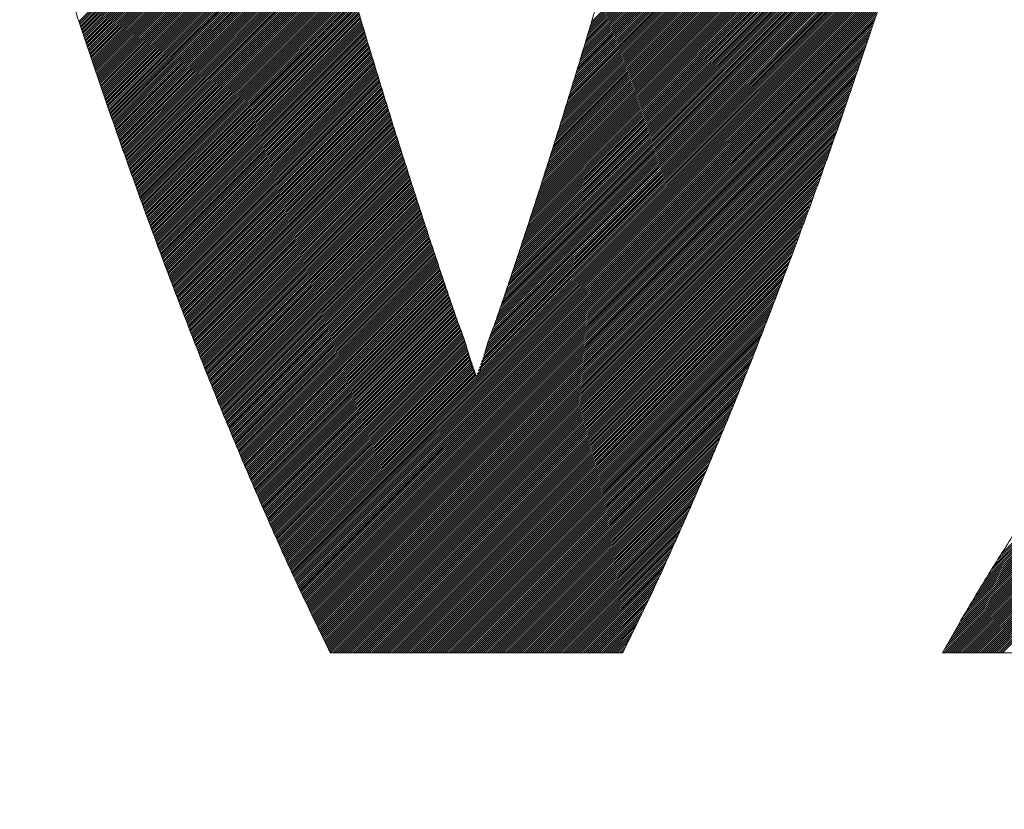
# Model space of a CAD drawing. Header units: millimetres. Extents: x 0 to 1076, y 0 to 742.
# Tile 54 of 124: x 145 to 149.31, y 484.41 to 487.87. Entities that reach past the tile are written whole.
import ezdxf

# ---------------------------------------------------------------- set-up
doc = ezdxf.new("R2010")
doc.units = ezdxf.units.MM
doc.header["$LTSCALE"] = 0.454724
doc.layers.add('NoLayerName_001', color=7, linetype='Continuous')
doc.layers.add('NoLayerName_002', color=7, linetype='Continuous')

# ---------------------------------------------------------------- blocks, each defined once
blk = doc.blocks.new('JZB_0009')
at = {"layer": 'NoLayerName_002', "color": 7, "linetype": 'Continuous', "lineweight": 25}
for p, q in [((15.2446, 4.5267), (13.4959, 2.7781)), ((15.2477, 4.5387), (13.4997, 2.7907)), ((15.2506, 4.5505), (13.5034, 2.8033)), ((15.2352, 4.4907), (13.4848, 2.7402)), ((15.2384, 4.5027), (13.4885, 2.7528)), ((15.2415, 4.5147), (13.4922, 2.7654)), ((15.2228, 4.4426), (13.4692, 2.689)), ((15.2259, 4.4546), (13.4731, 2.7018)), ((15.229, 4.4666), (13.477, 2.7146)), ((15.2321, 4.4786), (13.481, 2.7275)), ((15.2135, 4.4066), (13.4574, 2.6505)), ((15.2166, 4.4186), (13.4613, 2.6633)), ((15.2197, 4.4306), (13.4653, 2.6761)), ((15.2011, 4.3585), (13.4417, 2.5991)), ((15.2042, 4.3705), (13.4457, 2.612)), ((15.2073, 4.3825), (13.4496, 2.6248)), ((15.2104, 4.3946), (13.4535, 2.6376)), ((15.1887, 4.3105), (13.426, 2.5478)), ((15.1918, 4.3225), (13.43, 2.5606)), ((15.1949, 4.3345), (13.4339, 2.5735)), ((15.198, 4.3465), (13.4378, 2.5863)), ((15.1794, 4.2744), (13.4143, 2.5093)), ((15.1825, 4.2864), (13.4182, 2.5221)), ((15.1856, 4.2985), (13.4221, 2.535)), ((15.1667, 4.2261), (13.3986, 2.458)), ((15.1701, 4.2384), (13.4025, 2.4708)), ((15.1732, 4.2504), (13.4064, 2.4836)), ((15.1763, 4.2624), (13.4103, 2.4965)), ((15.1562, 4.1889), (13.3868, 2.4195)), ((15.1597, 4.2013), (13.3907, 2.4323)), ((15.1632, 4.2137), (13.3946, 2.4451)), ((15.1421, 4.1392), (13.3708, 2.3679)), ((15.1456, 4.1516), (13.375, 2.381)), ((15.1491, 4.164), (13.3789, 2.3938)), ((15.1526, 4.1764), (13.3829, 2.4067)), ((15.1316, 4.102), (13.3584, 2.3288)), ((15.1351, 4.1144), (13.3626, 2.3418)), ((15.1386, 4.1268), (13.3667, 2.3549)), ((15.1176, 4.0523), (13.3418, 2.2766)), ((15.1211, 4.0647), (13.346, 2.2896)), ((15.1246, 4.0771), (13.3501, 2.3027)), ((15.1281, 4.0896), (13.3543, 2.3157)), ((12.4957, 4.0406), (11.2611, 2.806)), ((12.5047, 4.0406), (11.2634, 2.7993)), ((12.5136, 4.0406), (11.2656, 2.7927)), ((12.5225, 4.0406), (11.2678, 2.786)), ((12.5314, 4.0406), (11.2701, 2.7793)), ((12.5403, 4.0406), (11.2723, 2.7727)), ((12.5492, 4.0406), (11.2746, 2.766)), ((12.5581, 4.0406), (11.2768, 2.7594)), ((12.567, 4.0406), (11.2791, 2.7527)), ((12.5759, 4.0406), (11.2813, 2.746)), ((12.5848, 4.0406), (11.2836, 2.7394)), ((12.5937, 4.0406), (11.2858, 2.7327)), ((12.6026, 4.0406), (11.2881, 2.7261)), ((12.6116, 4.0406), (11.2903, 2.7194)), ((12.6205, 4.0406), (11.2926, 2.7127)), ((12.6294, 4.0406), (11.2948, 2.7061)), ((12.6383, 4.0406), (11.2971, 2.6994)), ((12.6472, 4.0406), (11.2993, 2.6928)), ((12.6561, 4.0406), (11.3016, 2.6861)), ((12.665, 4.0406), (11.3038, 2.6794)), ((12.6739, 4.0406), (11.3061, 2.6728)), ((12.6828, 4.0406), (11.3083, 2.6661)), ((12.6917, 4.0406), (11.3106, 2.6595)), ((12.7006, 4.0406), (11.3128, 2.6528)), ((12.7095, 4.0406), (11.3151, 2.6461)), ((12.7185, 4.0406), (11.3173, 2.6395)), ((12.7274, 4.0406), (11.3196, 2.6328)), ((12.7363, 4.0406), (11.3218, 2.6262)), ((12.7452, 4.0406), (11.3241, 2.6195)), ((12.7541, 4.0406), (11.3263, 2.6128)), ((12.763, 4.0406), (11.3285, 2.6062)), ((12.7719, 4.0406), (11.3308, 2.5995)), ((12.7808, 4.0406), (11.333, 2.5929)), ((12.7897, 4.0406), (11.3353, 2.5862)), ((12.7986, 4.0406), (11.3375, 2.5795)), ((12.8075, 4.0406), (11.3398, 2.5729)), ((12.8164, 4.0406), (11.342, 2.5662)), ((12.8254, 4.0406), (11.3443, 2.5596)), ((12.8343, 4.0406), (11.3465, 2.5529)), ((12.8432, 4.0406), (11.3488, 2.5462)), ((12.8521, 4.0406), (11.351, 2.5396)), ((12.861, 4.0406), (11.3533, 2.5329)), ((12.8699, 4.0406), (11.3555, 2.5262)), ((12.8788, 4.0406), (11.3578, 2.5196)), ((12.8877, 4.0406), (11.36, 2.5129)), ((12.8966, 4.0406), (11.3623, 2.5063)), ((12.9055, 4.0406), (11.3645, 2.4996)), ((12.9144, 4.0406), (11.3668, 2.4929)), ((12.9233, 4.0406), (11.369, 2.4863)), ((12.9323, 4.0406), (11.3713, 2.4796)), ((12.9412, 4.0406), (11.3735, 2.473)), ((12.9501, 4.0406), (11.3758, 2.4663)), ((12.959, 4.0406), (11.378, 2.4596)), ((12.9679, 4.0406), (11.3803, 2.453)), ((12.9768, 4.0406), (11.3825, 2.4463)), ((12.9857, 4.0406), (11.3848, 2.4397)), ((12.9946, 4.0406), (11.387, 2.433)), ((13.0035, 4.0406), (11.3892, 2.4263)), ((13.0124, 4.0406), (11.3915, 2.4197)), ((13.0213, 4.0406), (11.3937, 2.413)), ((13.0302, 4.0406), (11.396, 2.4064)), ((13.0392, 4.0406), (11.3982, 2.3997)), ((13.0481, 4.0406), (11.4005, 2.393)), ((13.057, 4.0406), (11.4027, 2.3864)), ((13.0659, 4.0406), (11.405, 2.3797)), ((13.0748, 4.0406), (11.4072, 2.3731)), ((13.0837, 4.0406), (11.4095, 2.3664)), ((13.0926, 4.0406), (11.4117, 2.3597)), ((13.1015, 4.0406), (11.414, 2.3531)), ((13.1104, 4.0406), (11.4162, 2.3464)), ((13.1193, 4.0406), (11.4185, 2.3398)), ((13.1282, 4.0406), (11.4207, 2.3331)), ((13.1372, 4.0406), (11.423, 2.3264)), ((13.1461, 4.0406), (11.4252, 2.3198)), ((13.155, 4.0406), (11.4275, 2.3131)), ((13.1639, 4.0406), (11.4297, 2.3065)), ((13.1728, 4.0406), (11.4321, 2.2999)), ((13.1817, 4.0406), (11.4344, 2.2934)), ((13.1906, 4.0406), (11.4368, 2.2868)), ((13.1995, 4.0406), (11.4392, 2.2803)), ((13.2084, 4.0406), (11.4416, 2.2738)), ((13.2173, 4.0406), (11.444, 2.2673)), ((13.2262, 4.0406), (11.4463, 2.2607)), ((13.2351, 4.0406), (11.4487, 2.2542)), ((13.2441, 4.0406), (11.4511, 2.2477)), ((13.253, 4.0406), (11.4535, 2.2411)), ((13.2619, 4.0406), (11.4559, 2.2346)), ((13.2708, 4.0406), (11.4582, 2.2281)), ((13.2797, 4.0406), (11.4606, 2.2216)), ((13.2886, 4.0406), (11.463, 2.215)), ((13.2975, 4.0406), (11.4654, 2.2085)), ((13.3064, 4.0406), (11.4678, 2.202)), ((13.3153, 4.0406), (11.4701, 2.1954)), ((13.3242, 4.0406), (11.4725, 2.1889)), ((13.3331, 4.0406), (11.4749, 2.1824)), ((13.342, 4.0406), (11.4773, 2.1759)), ((13.351, 4.0406), (11.4797, 2.1693)), ((13.3599, 4.0406), (11.482, 2.1628)), ((13.3688, 4.0406), (11.4844, 2.1563)), ((15.1071, 4.0151), (13.3294, 2.2374)), ((15.1106, 4.0275), (13.3336, 2.2505)), ((15.1141, 4.0399), (13.3377, 2.2635)), ((15.0931, 3.9654), (13.3129, 2.1852)), ((15.0966, 3.9778), (13.317, 2.1983)), ((15.1001, 3.9903), (13.3211, 2.2113)), ((15.1036, 4.0027), (13.3253, 2.2244)), ((15.0826, 3.9282), (13.3004, 2.146)), ((15.0861, 3.9406), (13.3046, 2.1591)), ((15.0896, 3.953), (13.3087, 2.1721)), ((15.0686, 3.8786), (13.2839, 2.0938)), ((15.0721, 3.891), (13.288, 2.1069)), ((15.0756, 3.9034), (13.2921, 2.1199)), ((15.0791, 3.9158), (13.2963, 2.133)), ((15.0581, 3.8413), (13.2714, 2.0547)), ((15.0616, 3.8537), (13.2756, 2.0677)), ((15.0651, 3.8661), (13.2797, 2.0808)), ((15.0475, 3.8041), (13.2586, 2.0152)), ((15.051, 3.8165), (13.263, 2.0285)), ((15.0546, 3.8289), (13.2673, 2.0416)), ((15.0335, 3.7544), (13.2411, 1.962)), ((15.037, 3.7668), (13.2455, 1.9753)), ((15.0405, 3.7793), (13.2499, 1.9886)), ((15.044, 3.7917), (13.2542, 2.0019)), ((15.023, 3.7172), (13.2279, 1.9221)), ((15.0265, 3.7296), (13.2323, 1.9354)), ((15.03, 3.742), (13.2367, 1.9487)), ((15.009, 3.6675), (13.2104, 1.869)), ((15.0125, 3.68), (13.2148, 1.8823)), ((15.016, 3.6924), (13.2192, 1.8955)), ((15.0195, 3.7048), (13.2236, 1.9088)), ((14.9985, 3.6303), (13.1973, 1.8291)), ((15.002, 3.6427), (13.2016, 1.8424)), ((15.0055, 3.6551), (13.206, 1.8557)), ((14.9836, 3.5798), (13.1797, 1.7759)), ((14.9877, 3.5928), (13.1841, 1.7892)), ((14.9915, 3.6055), (13.1885, 1.8025)), ((14.995, 3.6179), (13.1929, 1.8158)), ((14.9716, 3.5411), (13.1666, 1.736)), ((14.9756, 3.554), (13.171, 1.7493)), ((14.9796, 3.5669), (13.1754, 1.7626)), ((14.9595, 3.5023), (13.1534, 1.6962)), ((14.9636, 3.5152), (13.1578, 1.7095)), ((14.9676, 3.5281), (13.1622, 1.7228)), ((14.9435, 3.4506), (13.1348, 1.6419)), ((14.9475, 3.4635), (13.1395, 1.6555)), ((14.9515, 3.4764), (13.1442, 1.6691)), ((14.9555, 3.4893), (13.1488, 1.6826)), ((14.9314, 3.4118), (13.1209, 1.6012)), ((14.9354, 3.4247), (13.1255, 1.6148)), ((14.9395, 3.4376), (13.1302, 1.6284)), ((14.9194, 3.373), (13.1069, 1.5605)), ((14.9234, 3.3859), (13.1116, 1.5741)), ((14.9274, 3.3989), (13.1162, 1.5877)), ((14.9033, 3.3213), (13.0883, 1.5063)), ((14.9073, 3.3342), (13.0929, 1.5199)), ((14.9113, 3.3472), (13.0976, 1.5334)), ((14.9153, 3.3601), (13.1022, 1.547)), ((14.8912, 3.2825), (13.0743, 1.4656)), ((14.8953, 3.2955), (13.079, 1.4792)), ((14.8993, 3.3084), (13.0836, 1.4927)), ((14.8792, 3.2438), (13.0603, 1.4249)), ((14.8832, 3.2567), (13.065, 1.4385)), ((14.8872, 3.2696), (13.0696, 1.452)), ((14.8631, 3.1921), (13.0417, 1.3706)), ((14.8671, 3.205), (13.0464, 1.3842)), ((14.8712, 3.2179), (13.051, 1.3978)), ((14.8752, 3.2308), (13.0557, 1.4113)), ((14.8511, 3.1533), (13.0273, 1.3295)), ((14.8551, 3.1662), (13.0321, 1.3432)), ((14.8591, 3.1791), (13.037, 1.357)), ((14.839, 3.1145), (13.0127, 1.2882)), ((14.843, 3.1274), (13.0176, 1.302)), ((14.847, 3.1403), (13.0224, 1.3157)), ((12.4157, 3.0787), (11.4868, 2.1497)), ((12.4177, 3.0718), (11.4892, 2.1432)), ((12.4197, 3.0648), (11.4916, 2.1367)), ((14.827, 3.0757), (12.1769, 0.4257)), ((14.8229, 3.0628), (12.1797, 0.4196)), ((14.831, 3.0886), (13.003, 1.2606)), ((14.835, 3.1016), (13.0079, 1.2744)), ((12.4217, 3.0579), (11.4939, 2.1301)), ((12.4237, 3.051), (11.4963, 2.1236)), ((12.4257, 3.0441), (11.4987, 2.1171)), ((12.4277, 3.0372), (11.5011, 2.1106)), ((12.4297, 3.0303), (11.5034, 2.104)), ((12.4318, 3.0234), (11.5058, 2.0975)), ((14.8189, 3.0499), (12.1825, 0.4135)), ((14.8149, 3.0369), (12.1853, 0.4074)), ((14.8109, 3.024), (12.1882, 0.4013)), ((12.4338, 3.0165), (11.5082, 2.091)), ((12.4358, 3.0097), (11.5106, 2.0844)), ((12.4378, 3.0028), (11.513, 2.0779)), ((12.4398, 2.9959), (11.5153, 2.0714)), ((12.4419, 2.989), (11.5177, 2.0649)), ((12.4439, 2.9821), (11.5201, 2.0583)), ((12.4459, 2.9752), (11.5225, 2.0518)), ((14.8069, 3.0111), (12.191, 0.3952)), ((14.8029, 2.9982), (12.1938, 0.3891)), ((14.7988, 2.9852), (12.1966, 0.383)), ((12.4479, 2.9683), (11.5249, 2.0453)), ((12.45, 2.9615), (11.5272, 2.0387)), ((12.452, 2.9546), (11.5296, 2.0322)), ((12.454, 2.9477), (11.532, 2.0257)), ((12.456, 2.9408), (11.5344, 2.0192)), ((12.4581, 2.9339), (11.5368, 2.0126)), ((14.7948, 2.9723), (12.1994, 0.3769)), ((14.7908, 2.9594), (12.2022, 0.3708)), ((14.7865, 2.9462), (12.205, 0.3647)), ((14.782, 2.9328), (12.2078, 0.3585)), ((12.4601, 2.927), (11.5391, 2.0061)), ((12.4621, 2.9201), (11.5415, 1.9996)), ((12.4641, 2.9133), (11.5439, 1.993)), ((12.4661, 2.9064), (11.5463, 1.9865)), ((12.4682, 2.8995), (11.5487, 1.98)), ((12.4702, 2.8926), (11.551, 1.9735)), ((14.7775, 2.9193), (12.2106, 0.3524)), ((14.7729, 2.9059), (12.2134, 0.3463)), ((14.7684, 2.8924), (12.2162, 0.3402)), ((12.4722, 2.8857), (11.5534, 1.9669)), ((12.4742, 2.8788), (11.5558, 1.9604)), ((12.4763, 2.8719), (11.5582, 1.9539)), ((12.4783, 2.8651), (11.5606, 1.9473)), ((12.4803, 2.8582), (11.5629, 1.9408)), ((12.4823, 2.8513), (11.5653, 1.9343)), ((12.4844, 2.8444), (11.5677, 1.9277)), ((14.7639, 2.879), (12.219, 0.3341)), ((14.7593, 2.8655), (12.2218, 0.328)), ((14.7548, 2.8521), (12.2246, 0.3219)), ((12.4864, 2.8376), (11.5701, 1.9212)), ((12.4885, 2.8307), (11.5725, 1.9147)), ((12.4906, 2.8239), (11.5748, 1.9082)), ((12.4926, 2.8171), (11.5772, 1.9016)), ((12.4947, 2.8102), (11.5796, 1.8951)), ((12.4968, 2.8034), (11.582, 1.8886)), ((14.7502, 2.8386), (12.2274, 0.3158)), ((14.7457, 2.8252), (12.2302, 0.3097)), ((14.7412, 2.8117), (12.233, 0.3036)), ((12.4988, 2.7965), (11.5843, 1.882)), ((12.5009, 2.7897), (11.5867, 1.8755)), ((12.503, 2.7829), (11.5891, 1.869)), ((12.505, 2.776), (11.5915, 1.8625)), ((12.5071, 2.7692), (11.5939, 1.8559)), ((12.5092, 2.7623), (11.5962, 1.8494)), ((14.7366, 2.7983), (12.2358, 0.2975)), ((14.7321, 2.7848), (12.2386, 0.2914)), ((14.7275, 2.7714), (12.2414, 0.2853)), ((17.5875, 2.7628), (15.2975, 0.4728)), ((12.5112, 2.7555), (11.5986, 1.8429)), ((12.5133, 2.7486), (11.601, 1.8363)), ((12.5154, 2.7418), (11.6034, 1.8298)), ((12.5174, 2.735), (11.6058, 1.8233)), ((12.5195, 2.7281), (11.6081, 1.8168)), ((12.5216, 2.7213), (11.6105, 1.8102)), ((14.723, 2.758), (12.2442, 0.2792)), ((14.7185, 2.7445), (12.2471, 0.2731)), ((14.7139, 2.7311), (12.25, 0.2671)), ((14.7094, 2.7176), (12.2529, 0.2611)), ((17.6219, 2.7171), (15.1698, 0.265)), ((17.6181, 2.7221), (15.1829, 0.287)), ((17.6142, 2.7272), (15.196, 0.309)), ((17.6104, 2.7323), (15.2091, 0.331)), ((17.6066, 2.7374), (15.2222, 0.353)), ((17.6028, 2.7425), (15.2361, 0.3759)), ((17.5989, 2.7476), (15.2515, 0.4001)), ((17.5951, 2.7527), (15.2668, 0.4243)), ((17.5913, 2.7577), (15.2822, 0.4486)), ((12.5236, 2.7144), (11.6129, 1.8037)), ((12.5257, 2.7076), (11.6153, 1.7972)), ((12.5278, 2.7007), (11.6177, 1.7906)), ((12.5298, 2.6939), (11.62, 1.7841)), ((12.5319, 2.6871), (11.6224, 1.7776)), ((12.534, 2.6802), (11.6248, 1.771)), ((12.536, 2.6734), (11.6272, 1.7645)), ((14.7048, 2.7042), (12.2558, 0.2551)), ((14.7003, 2.6907), (12.2587, 0.2491)), ((14.6958, 2.6773), (12.2616, 0.2431)), ((17.6525, 2.6764), (15.0698, 0.0937)), ((17.6487, 2.6815), (15.0813, 0.1141)), ((17.6448, 2.6865), (15.0928, 0.1345)), ((17.641, 2.6916), (15.1044, 0.155)), ((17.6372, 2.6967), (15.1175, 0.177)), ((17.6334, 2.7018), (15.1305, 0.199)), ((17.6295, 2.7069), (15.1436, 0.221)), ((17.6257, 2.712), (15.1567, 0.243)), ((12.5381, 2.6665), (11.6296, 1.758)), ((12.5402, 2.6597), (11.6319, 1.7515)), ((12.5422, 2.6529), (11.6343, 1.7449)), ((12.5443, 2.646), (11.6367, 1.7384)), ((12.5464, 2.6392), (11.6391, 1.7319)), ((12.5484, 2.6323), (11.6415, 1.7253)), ((14.6912, 2.6638), (12.2645, 0.2371)), ((14.6867, 2.6504), (12.2674, 0.2311)), ((14.6821, 2.6369), (12.2704, 0.2251)), ((17.6639, 2.6611), (15.0433, 0.0405)), ((17.6601, 2.6662), (15.0468, 0.0529)), ((17.6678, 2.656), (15.0522, 0.0405)), ((17.6563, 2.6713), (15.0583, 0.0733)), ((17.6716, 2.651), (15.0611, 0.0405)), ((17.6754, 2.6459), (15.07, 0.0405)), ((17.6792, 2.6408), (15.0789, 0.0405)), ((17.6831, 2.6357), (15.0878, 0.0405)), ((17.6869, 2.6306), (15.0967, 0.0405)), ((12.5505, 2.6255), (11.6438, 1.7188)), ((12.5526, 2.6186), (11.6462, 1.7123)), ((12.5546, 2.6118), (11.6486, 1.7058)), ((12.5567, 2.605), (11.651, 1.6992)), ((12.5588, 2.5981), (11.6533, 1.6927)), ((12.5608, 2.5913), (11.6557, 1.6862)), ((14.6776, 2.6235), (12.2733, 0.2191)), ((14.6731, 2.61), (12.2762, 0.2131)), ((14.6685, 2.5966), (12.2791, 0.2071)), ((17.6907, 2.6255), (15.1056, 0.0405)), ((17.6945, 2.6204), (15.1145, 0.0405)), ((17.6984, 2.6154), (15.1234, 0.0405)), ((17.7022, 2.6103), (15.1324, 0.0405)), ((17.706, 2.6052), (15.1413, 0.0405)), ((17.7098, 2.6001), (15.1502, 0.0405)), ((17.7137, 2.595), (15.1591, 0.0405)), ((17.7177, 2.5901), (15.168, 0.0405)), ((12.5629, 2.5844), (11.6581, 1.6796)), ((12.565, 2.5776), (11.6605, 1.6731)), ((12.567, 2.5708), (11.663, 1.6667)), ((12.5691, 2.5639), (11.6655, 1.6603)), ((12.5712, 2.5571), (11.668, 1.6539)), ((12.5732, 2.5502), (11.6704, 1.6474)), ((12.5753, 2.5434), (11.6729, 1.641)), ((14.664, 2.5831), (12.282, 0.2011)), ((14.6595, 2.5697), (12.2849, 0.1951)), ((14.6549, 2.5562), (12.2878, 0.1891)), ((14.6504, 2.5428), (12.2907, 0.1831)), ((17.7217, 2.5852), (15.1769, 0.0405)), ((17.7257, 2.5803), (15.1858, 0.0405)), ((17.7297, 2.5754), (15.1947, 0.0405)), ((17.7337, 2.5705), (15.2036, 0.0405)), ((17.7377, 2.5656), (15.2125, 0.0405)), ((17.7417, 2.5607), (15.2214, 0.0405)), ((17.7457, 2.5558), (15.2303, 0.0405)), ((17.7497, 2.5509), (15.2393, 0.0405)), ((17.7537, 2.546), (15.2482, 0.0405)), ((12.5774, 2.5365), (11.6754, 1.6346)), ((12.5794, 2.5297), (11.6779, 1.6281)), ((12.5815, 2.5229), (11.6804, 1.6217)), ((12.5836, 2.516), (11.6828, 1.6153)), ((12.5856, 2.5092), (11.6853, 1.6089)), ((12.5877, 2.5023), (11.6878, 1.6024)), ((14.6458, 2.5293), (12.2936, 0.1771)), ((14.6413, 2.5159), (12.2965, 0.1711)), ((14.6368, 2.5024), (12.2995, 0.1651)), ((17.7577, 2.5411), (15.2571, 0.0405)), ((17.7617, 2.5362), (15.266, 0.0405)), ((17.7657, 2.5313), (15.2749, 0.0405)), ((17.7697, 2.5264), (15.2838, 0.0405)), ((17.7737, 2.5215), (15.2927, 0.0405)), ((17.7777, 2.5166), (15.3016, 0.0405)), ((12.5898, 2.4955), (11.6903, 1.596)), ((12.5919, 2.4887), (11.6928, 1.5896)), ((12.5941, 2.482), (11.6952, 1.5831)), ((12.5962, 2.4752), (11.6977, 1.5767)), ((12.5983, 2.4684), (11.7002, 1.5703)), ((12.6004, 2.4616), (11.7027, 1.5639)), ((14.6322, 2.489), (12.3024, 0.1591)), ((14.6277, 2.4756), (12.3053, 0.1532)), ((14.6231, 2.4621), (12.3082, 0.1472)), ((12.6026, 2.4548), (11.7052, 1.5574)), ((12.6047, 2.448), (11.7076, 1.551)), ((12.6068, 2.4413), (11.7101, 1.5446)), ((12.6089, 2.4345), (11.7126, 1.5382)), ((12.6111, 2.4277), (11.7151, 1.5317)), ((12.6132, 2.4209), (11.7176, 1.5253)), ((12.6153, 2.4141), (11.72, 1.5189)), ((14.6186, 2.4487), (12.3111, 0.1412)), ((14.6141, 2.4352), (12.314, 0.1352)), ((14.6095, 2.4218), (12.3169, 0.1292)), ((12.6174, 2.4074), (11.7225, 1.5124)), ((12.6196, 2.4006), (11.725, 1.506)), ((12.6217, 2.3938), (11.7275, 1.4996)), ((12.6238, 2.387), (11.73, 1.4932)), ((12.6259, 2.3802), (11.7324, 1.4867)), ((12.6281, 2.3734), (11.7349, 1.4803)), ((14.605, 2.4083), (12.3198, 0.1232)), ((14.6004, 2.3949), (12.3227, 0.1172)), ((14.5959, 2.3814), (12.3256, 0.1112)), ((12.6302, 2.3667), (11.7374, 1.4739)), ((12.6323, 2.3599), (11.7399, 1.4674)), ((12.6344, 2.3531), (11.7424, 1.461)), ((12.6366, 2.3463), (11.7449, 1.4546)), ((12.6387, 2.3395), (11.7473, 1.4482)), ((12.6408, 2.3327), (11.7498, 1.4417)), ((14.5914, 2.368), (12.3286, 0.1052)), ((14.5868, 2.3545), (12.3315, 0.0992)), ((14.5823, 2.3411), (12.3344, 0.0932)), ((14.5777, 2.3276), (12.3373, 0.0872)), ((12.643, 2.326), (11.7523, 1.4353)), ((12.6451, 2.3192), (11.7548, 1.4289)), ((12.6472, 2.3124), (11.7573, 1.4225)), ((12.6493, 2.3056), (11.7597, 1.416)), ((12.6515, 2.2988), (11.7622, 1.4096)), ((12.6536, 2.2921), (11.7647, 1.4032)), ((12.6557, 2.2853), (11.7672, 1.3967)), ((14.5732, 2.3142), (12.3402, 0.0812)), ((14.5685, 2.3005), (12.3431, 0.0752)), ((14.5634, 2.2865), (12.346, 0.0692)), ((12.6578, 2.2785), (11.7697, 1.3903)), ((12.66, 2.2717), (11.7721, 1.3839)), ((12.6621, 2.2649), (11.7746, 1.3775)), ((12.6642, 2.2581), (11.7771, 1.371)), ((12.6663, 2.2514), (11.7796, 1.3647)), ((12.6685, 2.2446), (11.7822, 1.3583)), ((14.5583, 2.2725), (12.3489, 0.0632)), ((14.5532, 2.2585), (12.3518, 0.0572)), ((14.5481, 2.2445), (12.3547, 0.0512)), ((12.6706, 2.2378), (11.7848, 1.352)), ((12.6727, 2.231), (11.7873, 1.3456)), ((12.6748, 2.2242), (11.7899, 1.3392)), ((12.677, 2.2174), (11.7924, 1.3329)), ((12.6791, 2.2107), (11.795, 1.3265)), ((12.6812, 2.2039), (11.7975, 1.3202)), ((14.5429, 2.2305), (12.3577, 0.0452)), ((14.5378, 2.2165), (12.3615, 0.0401)), ((14.5327, 2.2024), (12.3704, 0.0401)), ((12.6833, 2.1971), (11.8001, 1.3138)), ((12.6855, 2.1903), (11.8026, 1.3075)), ((12.6876, 2.1835), (11.8052, 1.3011)), ((12.6897, 2.1768), (11.8077, 1.2947)), ((12.6919, 2.17), (11.8103, 1.2884)), ((12.694, 2.1632), (11.8128, 1.282)), ((12.6961, 2.1564), (11.8154, 1.2757)), ((14.5276, 2.1884), (12.3793, 0.0401)), ((14.5225, 2.1744), (12.3882, 0.0401)), ((14.5174, 2.1604), (12.3971, 0.0401)), ((12.6982, 2.1496), (11.8179, 1.2693)), ((12.7004, 2.1429), (11.8205, 1.263)), ((12.7026, 2.1362), (11.823, 1.2566)), ((12.7048, 2.1295), (11.8256, 1.2503)), ((12.707, 2.1228), (11.8281, 1.2439)), ((12.7092, 2.116), (11.8307, 1.2375)), ((14.5123, 2.1464), (12.406, 0.0401)), ((14.5072, 2.1324), (12.415, 0.0401)), ((14.5021, 2.1183), (12.4239, 0.0401)), ((12.7114, 2.1093), (11.8332, 1.2312)), ((12.7136, 2.1026), (11.8358, 1.2248)), ((12.7158, 2.0959), (11.8383, 1.2185)), ((12.7179, 2.0892), (11.8409, 1.2121)), ((12.7201, 2.0824), (11.8434, 1.2058)), ((12.7223, 2.0757), (11.846, 1.1994)), ((12.7245, 2.069), (11.8485, 1.193)), ((14.497, 2.1043), (12.4328, 0.0401)), ((14.4919, 2.0903), (12.4417, 0.0401)), ((14.4868, 2.0763), (12.4506, 0.0401)), ((12.7267, 2.0623), (11.8511, 1.1867)), ((12.7289, 2.0556), (11.8537, 1.1803)), ((12.7311, 2.0488), (11.8562, 1.174)), ((12.7333, 2.0421), (11.8588, 1.1676)), ((12.7355, 2.0354), (11.8613, 1.1613)), ((12.7376, 2.0287), (11.8639, 1.1549)), ((14.4816, 2.0623), (12.4595, 0.0401)), ((14.4765, 2.0483), (12.4684, 0.0401)), ((14.4714, 2.0342), (12.4773, 0.0401)), ((12.7398, 2.022), (11.8664, 1.1485)), ((12.742, 2.0152), (11.869, 1.1422)), ((12.7442, 2.0085), (11.8715, 1.1358)), ((12.7464, 2.0018), (11.8741, 1.1295)), ((12.7486, 1.9951), (11.8766, 1.1231)), ((12.7508, 1.9884), (11.8792, 1.1168)), ((14.4663, 2.0202), (12.4862, 0.0401)), ((14.4612, 2.0062), (12.4951, 0.0401)), ((14.4561, 1.9922), (12.504, 0.0401)), ((12.753, 1.9816), (11.8817, 1.1104)), ((12.7552, 1.9749), (11.8843, 1.1041)), ((12.7573, 1.9682), (11.8868, 1.0977)), ((12.7595, 1.9615), (11.8894, 1.0913)), ((12.7617, 1.9548), (11.8919, 1.085)), ((12.7639, 1.948), (11.8945, 1.0786)), ((12.7661, 1.9413), (11.8971, 1.0723)), ((14.451, 1.9782), (12.5129, 0.0401)), ((14.4459, 1.9642), (12.5219, 0.0401)), ((14.4408, 1.9501), (12.5308, 0.0401)), ((12.7683, 1.9346), (11.8997, 1.066)), ((12.7705, 1.9279), (11.9023, 1.0598)), ((12.7727, 1.9212), (11.905, 1.0535)), ((12.7748, 1.9144), (11.9076, 1.0472)), ((12.777, 1.9077), (11.9102, 1.0409)), ((12.7792, 1.901), (11.9129, 1.0346)), ((14.4357, 1.9361), (12.5397, 0.0401)), ((14.4306, 1.9221), (12.5486, 0.0401)), ((14.4255, 1.9081), (12.5575, 0.0401)), ((12.7814, 1.8943), (11.9155, 1.0284)), ((12.7836, 1.8876), (11.9181, 1.0221)), ((12.7858, 1.8808), (11.9207, 1.0158)), ((12.788, 1.8741), (11.9234, 1.0095)), ((12.7902, 1.8674), (11.926, 1.0032)), ((12.7924, 1.8607), (11.9286, 0.997)), ((12.7945, 1.854), (11.9313, 0.9907)), ((14.4204, 1.8941), (12.5664, 0.0401)), ((14.4152, 1.8801), (12.5753, 0.0401)), ((14.4101, 1.866), (12.5842, 0.0401)), ((12.7967, 1.8472), (11.9339, 0.9844)), ((12.7989, 1.8405), (11.9365, 0.9781)), ((12.8011, 1.8338), (11.9391, 0.9718)), ((12.8033, 1.8271), (11.9418, 0.9656)), ((12.8055, 1.8204), (11.9444, 0.9593)), ((12.8077, 1.8136), (11.947, 0.953)), ((14.405, 1.852), (12.5931, 0.0401)), ((14.3999, 1.838), (12.602, 0.0401)), ((14.3948, 1.824), (12.6109, 0.0401)), ((14.3897, 1.81), (12.6198, 0.0401)), ((12.8099, 1.8069), (11.9497, 0.9467)), ((12.8121, 1.8003), (11.9523, 0.9404)), ((12.8144, 1.7936), (11.9549, 0.9342)), ((12.8166, 1.787), (11.9575, 0.9279)), ((12.8189, 1.7803), (11.9602, 0.9216)), ((12.8212, 1.7737), (11.9628, 0.9153)), ((12.8234, 1.767), (11.9654, 0.909)), ((14.3846, 1.796), (12.6288, 0.0401)), ((14.3795, 1.7819), (12.6377, 0.0401)), ((14.3744, 1.7679), (12.6466, 0.0401)), ((12.8257, 1.7604), (11.968, 0.9028)), ((12.8279, 1.7537), (11.9707, 0.8965)), ((12.8302, 1.7471), (11.9733, 0.8902)), ((12.8324, 1.7404), (11.9759, 0.8839)), ((12.8347, 1.7338), (11.9786, 0.8776)), ((12.8369, 1.7271), (11.9812, 0.8714)), ((14.3693, 1.7539), (12.6555, 0.0401)), ((14.3642, 1.7399), (12.6644, 0.0401)), ((14.3591, 1.7259), (12.6733, 0.0401)), ((12.8392, 1.7205), (11.9838, 0.8651)), ((12.8415, 1.7138), (11.9864, 0.8588)), ((12.8437, 1.7071), (11.9891, 0.8525)), ((12.846, 1.7005), (11.9917, 0.8462)), ((12.8482, 1.6938), (11.9943, 0.84)), ((12.8505, 1.6872), (11.997, 0.8337)), ((14.3539, 1.7119), (12.6822, 0.0401)), ((14.3488, 1.6978), (12.6911, 0.0401)), ((14.3437, 1.6838), (12.7, 0.0401)), ((12.8527, 1.6805), (11.9996, 0.8274)), ((12.855, 1.6739), (12.0022, 0.8211)), ((12.8572, 1.6672), (12.0048, 0.8148)), ((12.8595, 1.6606), (12.0075, 0.8086)), ((12.8617, 1.6539), (12.0101, 0.8023)), ((12.864, 1.6473), (12.0127, 0.796)), ((12.8663, 1.6406), (12.0154, 0.7898)), ((14.3384, 1.6696), (12.7089, 0.0401)), ((14.3329, 1.6551), (12.7178, 0.0401)), ((14.3273, 1.6406), (12.7267, 0.0401)), ((12.8685, 1.634), (12.0181, 0.7836)), ((12.8708, 1.6273), (12.0208, 0.7774)), ((12.873, 1.6207), (12.0236, 0.7712)), ((12.8753, 1.614), (12.0263, 0.765)), ((12.8775, 1.6073), (12.029, 0.7588)), ((12.8798, 1.6007), (12.0317, 0.7526)), ((14.3217, 1.6261), (12.7357, 0.0401)), ((14.3161, 1.6116), (12.7446, 0.0401)), ((14.3105, 1.5971), (12.7535, 0.0401)), ((12.882, 1.594), (12.0344, 0.7464)), ((12.8843, 1.5874), (12.0371, 0.7402)), ((12.8866, 1.5807), (12.0398, 0.734)), ((12.8888, 1.5741), (12.0425, 0.7278)), ((12.8911, 1.5674), (12.0453, 0.7216)), ((12.8933, 1.5608), (12.048, 0.7154)), ((12.8956, 1.5541), (12.0507, 0.7092)), ((14.3049, 1.5826), (12.7624, 0.0401)), ((14.2993, 1.5681), (12.7713, 0.0401)), ((14.2937, 1.5536), (12.7802, 0.0401)), ((12.8978, 1.5475), (12.0534, 0.703)), ((12.9001, 1.5408), (12.0561, 0.6968)), ((12.9023, 1.5342), (12.0588, 0.6906)), ((12.9046, 1.5275), (12.0615, 0.6844)), ((12.9069, 1.5209), (12.0642, 0.6782)), ((12.9091, 1.5142), (12.0669, 0.672)), ((14.2881, 1.5391), (12.7891, 0.0401)), ((14.2825, 1.5246), (12.798, 0.0401)), ((14.2769, 1.5101), (12.8069, 0.0401)), ((12.9114, 1.5076), (12.0697, 0.6658)), ((12.9136, 1.5009), (12.0724, 0.6596)), ((12.9159, 1.4942), (12.0751, 0.6534)), ((12.9181, 1.4876), (12.0778, 0.6472)), ((12.9204, 1.4809), (12.0805, 0.641)), ((12.9226, 1.4743), (12.0832, 0.6349)), ((12.9249, 1.4677), (12.0859, 0.6287)), ((14.2713, 1.4956), (12.8158, 0.0401)), ((14.2657, 1.481), (12.8247, 0.0401)), ((14.2601, 1.4665), (12.8336, 0.0401)), ((12.9272, 1.4611), (12.0886, 0.6225)), ((12.9296, 1.4545), (12.0913, 0.6163)), ((12.9319, 1.4479), (12.0941, 0.6101)), ((12.9342, 1.4413), (12.0968, 0.6039)), ((12.9365, 1.4347), (12.0995, 0.5977)), ((12.9388, 1.4281), (12.1022, 0.5915)), ((14.2545, 1.452), (12.8426, 0.0401)), ((14.2489, 1.4375), (12.8515, 0.0401)), ((14.2433, 1.423), (12.8604, 0.0401)), ((12.9411, 1.4215), (12.1049, 0.5853)), ((12.9434, 1.4149), (12.1076, 0.5791)), ((12.9457, 1.4083), (12.1103, 0.5729)), ((12.948, 1.4017), (12.113, 0.5667)), ((12.9503, 1.3951), (12.1157, 0.5605)), ((12.9526, 1.3885), (12.1185, 0.5543)), ((12.955, 1.3819), (12.1212, 0.5481)), ((14.2377, 1.4085), (12.8693, 0.0401)), ((14.2321, 1.394), (12.8782, 0.0401)), ((14.2265, 1.3795), (12.8871, 0.0401)), ((12.9573, 1.3753), (12.1239, 0.5419)), ((12.9596, 1.3687), (12.1266, 0.5357)), ((12.9619, 1.3621), (12.1293, 0.5295)), ((12.9642, 1.3555), (12.1321, 0.5234)), ((12.9665, 1.3489), (12.1349, 0.5173)), ((12.9688, 1.3423), (12.1377, 0.5112)), ((14.2207, 1.3648), (12.896, 0.0401)), ((14.2148, 1.35), (12.9049, 0.0401)), ((12.9711, 1.3357), (12.1405, 0.505)), ((12.9734, 1.3291), (12.1433, 0.4989)), ((12.9757, 1.3225), (12.1461, 0.4928)), ((12.978, 1.3159), (12.1489, 0.4867)), ((12.9804, 1.3093), (12.1517, 0.4806)), ((12.9827, 1.3027), (12.1545, 0.4745)), ((12.985, 1.2961), (12.1573, 0.4684)), ((14.2088, 1.3351), (12.9138, 0.0401)), ((14.2028, 1.3202), (12.9227, 0.0401)), ((14.1968, 1.3053), (12.9316, 0.0401)), ((12.9874, 1.2896), (12.1601, 0.4623)), ((12.9897, 1.283), (12.1629, 0.4562)), ((12.992, 1.2764), (12.1657, 0.4501)), ((12.9943, 1.2698), (12.1685, 0.444)), ((12.9967, 1.2633), (12.1713, 0.4379)), ((12.999, 1.2567), (12.1741, 0.4318)), ((14.1909, 1.2904), (12.9406, 0.0401)), ((14.1849, 1.2755), (12.9495, 0.0401)), ((14.1789, 1.2607), (12.9584, 0.0401)), ((14.1729, 1.2458), (12.9673, 0.0401)), ((14.167, 1.2309), (12.9762, 0.0401)), ((14.161, 1.216), (12.9851, 0.0401)), ((14.155, 1.2011), (12.994, 0.0401)), ((14.149, 1.1862), (13.0029, 0.0401)), ((14.1431, 1.1714), (13.0118, 0.0401)), ((14.1371, 1.1565), (13.0207, 0.0401)), ((14.1311, 1.1416), (13.0296, 0.0401)), ((14.1251, 1.1267), (13.0385, 0.0401)), ((14.1192, 1.1118), (13.0475, 0.0401)), ((14.1132, 1.0969), (13.0564, 0.0401)), ((14.1072, 1.0821), (13.0653, 0.0401)), ((14.1009, 1.0669), (13.0742, 0.0401)), ((14.0945, 1.0516), (13.0831, 0.0401)), ((14.0881, 1.0362), (13.092, 0.0401)), ((14.0817, 1.0209), (13.1009, 0.0401)), ((14.0753, 1.0056), (13.1098, 0.0401)), ((14.0689, 0.9903), (13.1187, 0.0401)), ((14.0625, 0.975), (13.1276, 0.0401)), ((14.0561, 0.9596), (13.1365, 0.0401)), ((14.0497, 0.9443), (13.1454, 0.0401)), ((14.0432, 0.929), (13.1544, 0.0401)), ((14.0368, 0.9137), (13.1633, 0.0401)), ((14.0304, 0.8984), (13.1722, 0.0401)), ((14.024, 0.8831), (13.1811, 0.0401)), ((14.0176, 0.8677), (13.19, 0.0401)), ((14.0112, 0.8524), (13.1989, 0.0401)), ((14.0048, 0.8371), (13.2078, 0.0401)), ((13.9984, 0.8218), (13.2167, 0.0401)), ((13.992, 0.8065), (13.2256, 0.0401)), ((13.9854, 0.791), (13.2345, 0.0401)), ((13.9785, 0.7752), (13.2434, 0.0401)), ((13.9716, 0.7593), (13.2523, 0.0401)), ((13.9646, 0.7435), (13.2613, 0.0401)), ((13.9577, 0.7276), (13.2702, 0.0401)), ((13.9508, 0.7118), (13.2791, 0.0401)), ((13.9438, 0.696), (13.288, 0.0401)), ((13.9369, 0.6801), (13.2969, 0.0401)), ((13.93, 0.6643), (13.3058, 0.0401)), ((13.923, 0.6485), (13.3147, 0.0401)), ((13.9161, 0.6326), (13.3236, 0.0401)), ((13.9092, 0.6168), (13.3325, 0.0401)), ((13.9022, 0.6009), (13.3414, 0.0401)), ((13.8953, 0.5851), (13.3503, 0.0401)), ((13.8884, 0.5693), (13.3592, 0.0401)), ((13.8815, 0.5534), (13.3682, 0.0401)), ((13.8745, 0.5376), (13.3771, 0.0401)), ((13.8674, 0.5215), (13.386, 0.0401)), ((13.8598, 0.5051), (13.3949, 0.0401)), ((13.8522, 0.4886), (13.4038, 0.0401)), ((13.8447, 0.4721), (13.4127, 0.0401)), ((13.8371, 0.4556), (13.4216, 0.0401)), ((13.8295, 0.4391), (13.4305, 0.0401)), ((13.822, 0.4227), (13.4394, 0.0401)), ((13.8144, 0.4062), (13.4483, 0.0401)), ((13.8068, 0.3897), (13.4572, 0.0401)), ((13.7992, 0.3732), (13.4661, 0.0401)), ((13.7917, 0.3567), (13.4751, 0.0401)), ((13.7841, 0.3402), (13.484, 0.0401)), ((13.7765, 0.3238), (13.4929, 0.0401)), ((13.769, 0.3073), (13.5018, 0.0401)), ((13.7614, 0.2908), (13.5107, 0.0401)), ((13.7538, 0.2743), (13.5196, 0.0401)), ((13.7454, 0.257), (13.5285, 0.0401)), ((13.737, 0.2397), (13.5374, 0.0401)), ((13.7286, 0.2224), (13.5463, 0.0401)), ((13.7202, 0.2051), (13.5552, 0.0401)), ((13.7118, 0.1878), (13.5641, 0.0401)), ((13.7034, 0.1705), (13.573, 0.0401)), ((13.695, 0.1532), (13.582, 0.0401)), ((13.6866, 0.1359), (13.5909, 0.0401)), ((13.6782, 0.1186), (13.5998, 0.0401)), ((13.6698, 0.1012), (13.6087, 0.0401)), ((13.6614, 0.0839), (13.6176, 0.0401)), ((13.653, 0.0666), (13.6265, 0.0401)), ((13.6446, 0.0493), (13.6354, 0.0401))]:
    blk.add_line(p, q, dxfattribs=at)
at = {"layer": 'NoLayerName_002', "color": 7, "linetype": 'Continuous', "lineweight": 13}
for points, knots in [([(10.6801, 4.8402), (10.7057, 4.7342), (10.7563, 4.5179), (10.8423, 4.1904), (10.9353, 3.8545), (11.0356, 3.513), (11.1419, 3.168), (11.2535, 2.822), (11.3696, 2.4772), (11.4893, 2.136), (11.6117, 1.8008), (11.736, 1.4739), (11.8614, 1.1577), (11.9868, 0.8544), (12.1119, 0.5666), (12.2345, 0.296), (12.3196, 0.1237), (12.3601, 0.0401)], [0, 0, 0, 0, 0.327112, 0.666498, 1.015766, 1.372509, 1.734304, 2.098723, 2.463328, 2.825683, 3.183347, 3.533883, 3.874858, 4.203849, 4.518442, 4.816245, 5.094894, 5.094894, 5.094894, 5.094894]), ([(13.6401, 0.0401), (13.6806, 0.1237), (13.7658, 0.296), (13.8884, 0.5666), (14.0135, 0.8544), (14.1389, 1.1577), (14.2643, 1.4739), (14.3886, 1.8008), (14.511, 2.136), (14.6307, 2.4772), (14.7468, 2.822), (14.8584, 3.168), (14.9648, 3.513), (15.065, 3.8545), (15.158, 4.1904), (15.244, 4.5179), (15.2947, 4.7342), (15.3203, 4.8402)], [0, 0, 0, 0, 0.278658, 0.576467, 0.891064, 1.220056, 1.561033, 1.911569, 2.269234, 2.631588, 2.996194, 3.360613, 3.72241, 4.079154, 4.428425, 4.767814, 5.094931, 5.094931, 5.094931, 5.094931]), ([(14.9997, 4.8403), (15.028, 4.7778), (15.0848, 4.6492), (15.1797, 4.4563), (15.2817, 4.2588), (15.3905, 4.059), (15.5045, 3.8584), (15.6223, 3.6592), (15.7427, 3.4629), (15.8643, 3.2717), (15.9857, 3.0871), (16.1054, 2.9112), (16.2231, 2.7458), (16.3335, 2.5927), (16.4482, 2.4536), (16.5243, 2.3307), (16.6911, 2.2241), (16.5375, 2.1302), (16.4629, 2.0283), (16.3576, 1.9144), (16.2536, 1.7889), (16.1426, 1.6535), (16.0287, 1.5093), (15.9122, 1.3578), (15.7946, 1.2002), (15.6771, 1.0381), (15.5608, 0.8726), (15.447, 0.7052), (15.3368, 0.5373), (15.2317, 0.37), (15.1321, 0.2051), (15.0706, 0.0945), (15.0399, 0.0405)], [0, 0, 0, 0, 0.206044, 0.421627, 0.644636, 0.872917, 1.104287, 1.336546, 1.567479, 1.794862, 2.016465, 2.230057, 2.433409, 2.624299, 2.800518, 2.959882, 3.100255, 3.221978, 3.359738, 3.511806, 3.676426, 3.851836, 4.036266, 4.227942, 4.425094, 4.625954, 4.828758, 5.03175, 5.233186, 5.431334, 5.624483, 5.810948, 5.810948, 5.810948, 5.810948]), ([(13.5851, 3.0807), (13.5731, 3.0395), (13.5492, 2.9568), (13.5125, 2.8327), (13.4754, 2.7086), (13.4378, 2.5844), (13.3997, 2.4603), (13.3612, 2.3365), (13.3223, 2.213), (13.283, 2.09), (13.2434, 1.9676), (13.2035, 1.8461), (13.1633, 1.7249), (13.1229, 1.6068), (13.0823, 1.482), (13.0415, 1.3876), (13.0003, 1.1862), (12.959, 1.3876), (12.9182, 1.482), (12.8775, 1.6068), (12.837, 1.7249), (12.7968, 1.8461), (12.7569, 1.9676), (12.7173, 2.09), (12.678, 2.213), (12.6391, 2.3365), (12.6006, 2.4603), (12.5625, 2.5844), (12.5249, 2.7086), (12.4877, 2.8327), (12.4511, 2.9568), (12.4271, 3.0395), (12.4151, 3.0807)], [0, 0, 0, 0, 0.128947, 0.258309, 0.387959, 0.517766, 0.647602, 0.777337, 0.906843, 1.03599, 1.16465, 1.292695, 1.419994, 1.546421, 1.671847, 1.796143, 1.919183, 2.04225, 2.166569, 2.292012, 2.418453, 2.545764, 2.673816, 2.802481, 2.931632, 3.061139, 3.190875, 3.320711, 3.450517, 3.580166, 3.709527, 3.838474, 3.838474, 3.838474, 3.838474])]:
    blk.add_open_spline(points, degree=3, knots=knots, dxfattribs=at)
for points in [[(12.3601, 0.0401), (12.5735, 0.0401), (13.0001, 0.0401), (13.4268, 0.0401), (13.6401, 0.0401)], [(15.0399, 0.0405), (15.2732, 0.0405), (15.7398, 0.0405), (16.2065, 0.0405), (16.4398, 0.0405)]]:
    blk.add_open_spline(points, degree=3, dxfattribs=at)

msp = doc.modelspace()

# ---------------------------------------------------------------- linework, layer by layer
at = {"layer": 'NoLayerName_001', "color": 7, "linetype": 'Continuous', "lineweight": 25}
for radius, start, end in [(39.5, 318.33013, 270.72461), (38, 319.68509, 271.43254)]:
    msp.add_arc((150, 487.4999), radius, start, end, dxfattribs=at)

# ---------------------------------------------------------------- block references
at = {"layer": 'NoLayerName_001'}
msp.add_blockref('JZB_0009', (134, 485.0594), dxfattribs=at)

doc.saveas('drawing.dxf')
